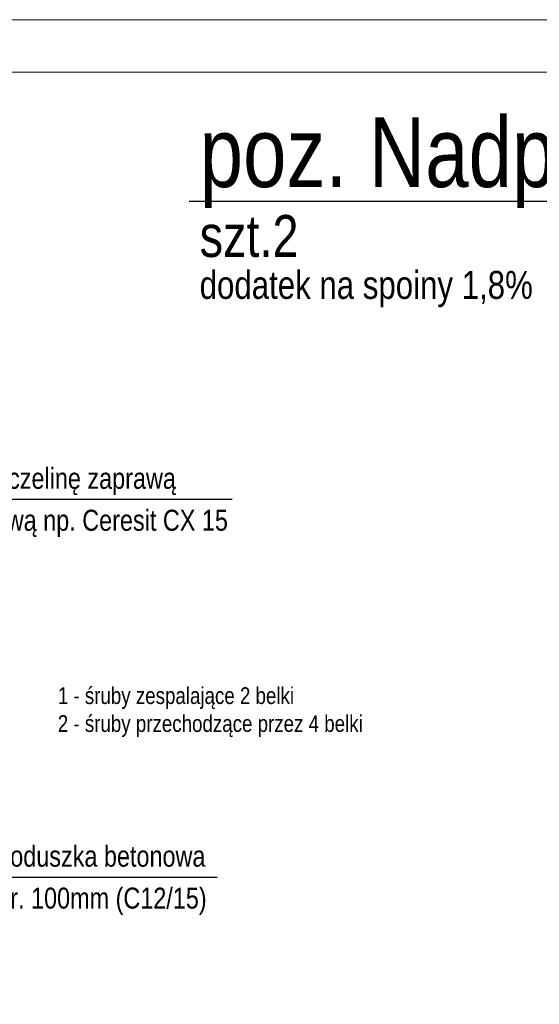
# Model space of a CAD drawing. Header units: millimetres. Extents: x 11149 to 111407, y -107619 to -23630.
# Tile 209 of 245: x 20129 to 20253, y -28595 to -28360. Entities that reach past the tile are written whole.
import ezdxf

# ---------------------------------------------------------------- set-up
doc = ezdxf.new("R2010")
doc.units = ezdxf.units.MM
doc.header["$LTSCALE"] = 2
doc.layers.get('0').update_dxf_attribs({"plot": 0})
doc.layers.add('e-cad_cienkie', color=1, linetype='Continuous', lineweight=9)
doc.layers.add('e-cad_opisy', color=7, linetype='Continuous', lineweight=9)
doc.styles.add('e-cad_1', font='arial.ttf', dxfattribs={"width": 0.7})
doc.dimstyles.new('e-cad_1_25_[cm]', dxfattribs={"dimscale": 2.5, "dimtxt": 1.8, "dimasz": 1.25, "dimexe": 1.25, "dimexo": 0.625, "dimgap": 0.5, "dimtad": 1, "dimdec": 0, "dimrnd": 1, "dimzin": 1, "dimtxsty": 'e-cad_1', "dimblk": 'OBLIQUE', "dimcen": 2.5, "dimclrd": 256, "dimclre": 252, "dimclrt": 7, "dimadec": 0, "dimazin": 0, "dimtfac": 1, "dimtix": 1, "dimtmove": 2, "dimatfit": 3, "dimldrblk": 'NONE', "dimfxl": 60, "dimfxlon": 1, "dimarcsym": 0})

# ---------------------------------------------------------------- blocks, each defined once
blk = doc.blocks.new('A3_poziom')
for points in [[(0, 0), (420, 0), (420, 297), (0, 297)], [(30, 5), (415, 5), (415, 292), (30, 292)]]:
    blk.add_lwpolyline(points, close=True)
blk = doc.blocks.new('e-cad_ZelbetPozycja')
at = {"layer": 'e-cad_opisy', "ltscale": 0.04, "style": 'e-cad_1', "width": 0.8}
for tag, p, height in [('OPIS_1', (0, 1.333), 6.667), ('OPIS_2', (0, -5.333), 4), ('OPIS_4', (16, -5.333), 4), ('OPIS_3', (0, -9.333), 2.667)]:
    blk.add_attdef(tag, p, '', height=height, dxfattribs=at)
at = {"layer": 'e-cad_opisy', "ltscale": 0.04, "style": 'e-cad_1', "width": 0.8, "flags": 1}
for tag, p in [('POZYCJA', (0, -20)), ('ILOSC', (0, -26.667)), ('DODATEK', (0, -33.333))]:
    blk.add_attdef(tag, p, '', height=4, dxfattribs=at)
blk = doc.blocks.new('_None')
blk = doc.blocks.new('_OBLIQUE')
at = {"color": 0, "linetype": 'ByBlock', "lineweight": -2}
blk.add_line((-0.5, -0.5), (0.5, 0.5), dxfattribs=at)

msp = doc.modelspace()

# ---------------------------------------------------------------- block references
at = {"layer": 'e-cad_opisy', "ltscale": 0.02, "xscale": 2.5, "yscale": 2.5, "zscale": 2.5}
msp.add_blockref('A3_poziom', (19701.87, -29102.55), dxfattribs=at)
at = {"layer": 'e-cad_opisy', "ltscale": 0.5, "xscale": 2.5, "yscale": 2.5, "zscale": 2.5}
msp.add_blockref('e-cad_ZelbetPozycja', (20172.18, -28403.31), dxfattribs=at).add_auto_attribs({'OPIS_1': 'poz. Nadproże N-0.3', 'OPIS_2': 'szt.2', 'OPIS_3': 'dodatek na spoiny 1,8%'})

# ---------------------------------------------------------------- texts
at = {"layer": 'e-cad_opisy', "style": 'e-cad_1', "width": 0.8}
for s, p in [('wypełnić szczelinę zaprawą', (20097.88, -28471.94)), ('bezskurczową np. Ceresit CX 15', (20097.88, -28481.94)), ('poduszka betonowa', (20123.86, -28562.06)), ('gr. 100mm (C12/15)', (20123.86, -28572.06))]:
    msp.add_text(s, height=5, dxfattribs=at).set_placement(p)
at = {"layer": 'e-cad_opisy', "ltscale": 0.8, "style": 'e-cad_1', "width": 0.8}
for s, p in [('1 - śruby zespalające 2 belki', (20138.32, -28523.27)), ('2 - śruby przechodzące przez 4 belki', (20138.32, -28529.93))]:
    msp.add_text(s, height=4, dxfattribs=at).set_placement(p)

# ---------------------------------------------------------------- leaders
at = {"layer": 'e-cad_cienkie', "ltscale": 0.5, "has_arrowhead": 0}
msp.add_leader([(20169.68, -28403.31), (20346.55, -28403.31)], dimstyle='e-cad_1_25_[cm]', dxfattribs=at)
at = {"layer": 'e-cad_cienkie', "has_arrowhead": 0}
for points in [[(20080.45, -28515.9), (20095.38, -28474.44), (20179.98, -28474.44)], [(20103.93, -28539.02), (20121.36, -28564.56), (20176.36, -28564.56)]]:
    msp.add_leader(points, dimstyle='e-cad_1_25_[cm]', override={"dimldrblk": 'None'}, dxfattribs=at)

doc.saveas('drawing.dxf')
